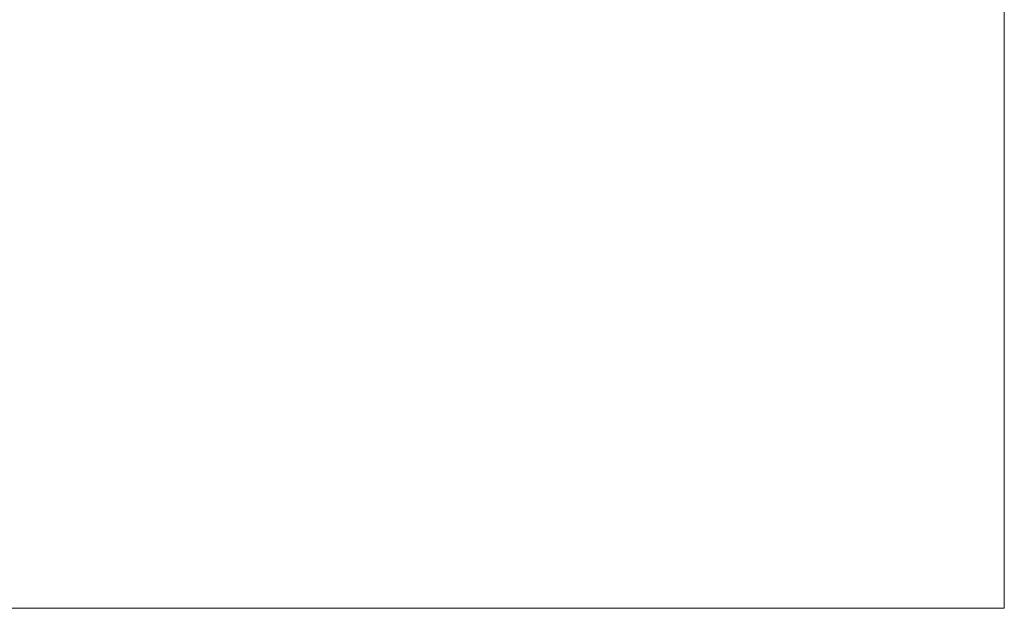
# Model space of a CAD drawing. Header units: millimetres. Extents: x -9747 to -9073, y 149 to 1057.
# Tile 2 of 27: x -9453 to -9073, y 149 to 376. Entities that reach past the tile are written whole.
import ezdxf

# ---------------------------------------------------------------- set-up
doc = ezdxf.new("R2010")
doc.units = ezdxf.units.MM
doc.layers.add('G-ANNO-SYMB', color=111, linetype='Continuous', lineweight=9)

msp = doc.modelspace()

# ---------------------------------------------------------------- linework, layer by layer
at = {"layer": 'G-ANNO-SYMB'}
for p, q in [((-9073.04, 1056.77, -226.55), (-9073.04, 149.21, -226.55)), ((-9073.04, 1056.77, 137.55), (-9073.04, 149.21, 137.55)), ((-9073.04, 149.21, 137.55), (-9746.71, 149.21, 137.55)), ((-9073.04, 149.21, -226.55), (-9746.71, 149.21, -226.55)), ((-9073.04, 149.21, 137.55), (-9073.04, 149.21, -226.55))]:
    msp.add_line(p, q, dxfattribs=at)

doc.saveas('drawing.dxf')
